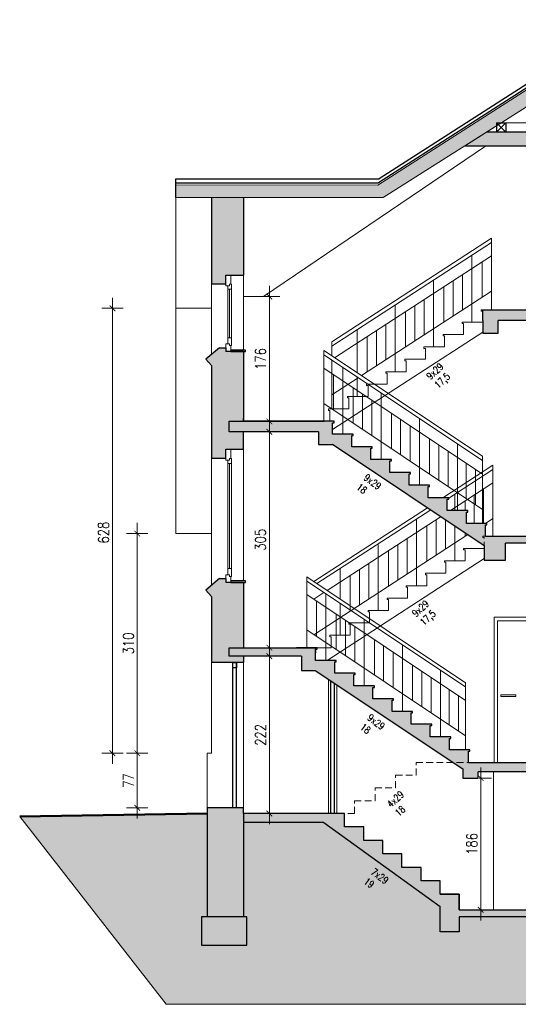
# Model space of a CAD drawing. Header units: millimetres. Extents: x 284606 to 569416, y -192995 to -95103.
# Tile 65 of 178: x 290999 to 291703, y -102430 to -101040. Entities that reach past the tile are written whole.
import ezdxf
from ezdxf.lldxf.tags import DXFTag

# ---------------------------------------------------------------- set-up
doc = ezdxf.new("R2010")
doc.units = ezdxf.units.MM
doc.linetypes.add('HIDDEN', pattern=[9.525, 6.35, -3.175])
doc.layers.get('0').update_dxf_attribs({"lineweight": 0})
for name, color, linetype, lineweight in [('!STR_Konstrukcja 0.15', 140, 'Continuous', 15), ('!STR_Konstrukcja 0.20', 200, 'Continuous', 20), ('!STR_Konstrukcja 0.30', 64, 'Continuous', 30), ('!STR_Konstrukcja 0.50', 72, 'Continuous', 50), ('!STR_Opisy 0.09', 8, 'Continuous', 9), ('!STR_Przerywana 0.09', 8, 'HIDDEN', 9), ('!STR_Stolarka okienna', 72, 'Continuous', 15), ('!STR_Wymiarowanie', 254, 'Continuous', 9), ('EKO Opisy 0.09', 8, 'Continuous', 9)]:
    doc.layers.add(name, color=color, linetype=linetype, lineweight=lineweight)
doc.layers.add('!STR_Kreskowanie ścian', color=7, linetype='Continuous', lineweight=5, true_color=0xa6a6a6)
doc.layers.add('EKO Wyposażenie', color=7, linetype='Continuous', lineweight=5, true_color=0x919191)
doc.layers.add('!STR_Obrysy pomieszczeń', color=215, linetype='Continuous', lineweight=9, plot=False)
doc.styles.add('EKO 1-10', font='romans.shx', dxfattribs={"width": 0.8, "height": 15})
doc.styles.add('EKO 1-5', font='romans.shx', dxfattribs={"width": 0.8, "height": 10})
tags = doc.linetypes.add('DASH', pattern=[15, 10, -5]).pattern_tags.tags
tags[6:7] = [DXFTag(74, 4), DXFTag(75, 0), DXFTag(340, '0'), DXFTag(46, 0.0), DXFTag(50, 0.0), DXFTag(44, 0.0), DXFTag(45, 0.0)]
tags[4:5] = [DXFTag(74, 4), DXFTag(75, 0), DXFTag(340, '0'), DXFTag(46, 0.0), DXFTag(50, 0.0), DXFTag(44, 0.0), DXFTag(45, 0.0)]
doc.dimstyles.new('EKO wymiar 1-10', dxfattribs={"dimtxt": 15, "dimasz": 8, "dimexe": 15, "dimexo": 15, "dimgap": 5, "dimtad": 1, "dimdec": 0, "dimtxsty": 'EKO 1-10', "dimblk": 'ARCHTICK', "dimcen": 10, "dimdle": 15, "dimclrd": 256, "dimclre": 256, "dimclrt": 256, "dimazin": 2, "dimtfac": 1, "dimtdec": 0, "dimtmove": 2, "dimatfit": 3, "dimldrblk": 'ARCHTICK', "dimfxl": 15, "dimfxlon": 1, "dimlwd": -1, "dimlwe": -1, "dimarcsym": 0})

# ---------------------------------------------------------------- blocks, each defined once
blk = doc.blocks.new('_ArchTick')
at = {"color": 0, "linetype": 'ByBlock', "const_width": 0.15}
blk.add_lwpolyline([(-0.5, -0.5), (0.5, 0.5)], dxfattribs=at)
blk = doc.blocks.new('*D384')
at = {"layer": '!STR_Wymiarowanie', "ltscale": 1.5, "transparency": 16777216}
for p, q in [((291351.4, -101923.9), (291351.4, -102175.8)), ((291362.2, -101938.9), (291336.4, -101938.9)), ((291362.2, -102160.8), (291336.4, -102160.8))]:
    blk.add_line(p, q, dxfattribs=at)
at = {"layer": 'Defpoints', "color": 0, "ltscale": 1.5, "transparency": 16777216}
for p in [(291377.2, -101938.9), (291351.4, -102160.8), (291377.2, -102160.8)]:
    blk.add_point(p, dxfattribs=at)
at = {"layer": '!STR_Wymiarowanie', "ltscale": 1.5, "transparency": 16777216, "xscale": 8, "yscale": 8, "zscale": 8}
for p, rotation in [((291351.4, -101938.9), 90), ((291351.4, -102160.8), 270)]:
    blk.add_blockref('_ArchTick', p, dxfattribs=dict(at, rotation=rotation))
at = {"layer": '!STR_Wymiarowanie', "ltscale": 1.5, "transparency": 16777216, "insert": (291338.9, -102049.8), "char_height": 15, "attachment_point": 5, "rotation": 90, "style": 'EKO 1-10'}
blk.add_mtext('222', dxfattribs=at)
blk = doc.blocks.new('*D388')
at = {"layer": '!STR_Wymiarowanie', "ltscale": 1.5, "transparency": 16777216}
for p, q in [((291351.4, -101416.3), (291351.4, -101622.3)), ((291366.4, -101431.3), (291336.4, -101431.3)), ((291366.4, -101607.3), (291336.4, -101607.3))]:
    blk.add_line(p, q, dxfattribs=at)
at = {"layer": 'Defpoints', "color": 0, "ltscale": 1.5, "transparency": 16777216}
for p in [(291385.3, -101431.3), (291351.4, -101607.3), (291385.3, -101607.3)]:
    blk.add_point(p, dxfattribs=at)
at = {"layer": '!STR_Wymiarowanie', "ltscale": 1.5, "transparency": 16777216, "xscale": 8, "yscale": 8, "zscale": 8}
for p, rotation in [((291351.4, -101431.3), 90), ((291351.4, -101607.3), 270)]:
    blk.add_blockref('_ArchTick', p, dxfattribs=dict(at, rotation=rotation))
at = {"layer": '!STR_Wymiarowanie', "ltscale": 1.5, "transparency": 16777216, "insert": (291338.9, -101519.3), "char_height": 15, "attachment_point": 5, "rotation": 90, "style": 'EKO 1-10'}
blk.add_mtext('176', dxfattribs=at)
blk = doc.blocks.new('*D389')
at = {"layer": '!STR_Wymiarowanie', "ltscale": 1.5, "transparency": 16777216}
for p, q in [((291164.8, -102090.8), (291164.8, -101750.8)), ((291179.8, -101765.8), (291149.8, -101765.8)), ((291179.8, -102075.8), (291149.8, -102075.8))]:
    blk.add_line(p, q, dxfattribs=at)
at = {"layer": 'Defpoints', "color": 0, "ltscale": 1.5, "transparency": 16777216}
for p in [(291164.8, -101765.8), (291219.3, -101765.8), (291266.7, -102075.8)]:
    blk.add_point(p, dxfattribs=at)
at = {"layer": '!STR_Wymiarowanie', "ltscale": 1.5, "transparency": 16777216, "xscale": 8, "yscale": 8, "zscale": 8}
for p, rotation in [((291164.8, -101765.8), 90), ((291164.8, -102075.8), 270)]:
    blk.add_blockref('_ArchTick', p, dxfattribs=dict(at, rotation=rotation))
at = {"layer": '!STR_Wymiarowanie', "ltscale": 1.5, "transparency": 16777216, "insert": (291152.3, -101920.8), "char_height": 15, "attachment_point": 5, "rotation": 90, "style": 'EKO 1-10'}
blk.add_mtext('310', dxfattribs=at)
blk = doc.blocks.new('*D390')
at = {"layer": '!STR_Wymiarowanie', "ltscale": 1.5, "transparency": 16777216}
for p, q in [((291129.7, -102090.8), (291129.7, -101432.8)), ((291144.7, -101447.8), (291114.7, -101447.8)), ((291144.7, -102075.8), (291114.7, -102075.8))]:
    blk.add_line(p, q, dxfattribs=at)
at = {"layer": 'Defpoints', "color": 0, "ltscale": 1.5, "transparency": 16777216}
for p in [(291129.7, -101447.8), (291219.3, -101447.8), (291269.7, -102075.8)]:
    blk.add_point(p, dxfattribs=at)
at = {"layer": '!STR_Wymiarowanie', "ltscale": 1.5, "transparency": 16777216, "xscale": 8, "yscale": 8, "zscale": 8}
for p, rotation in [((291129.7, -101447.8), 90), ((291129.7, -102075.8), 270)]:
    blk.add_blockref('_ArchTick', p, dxfattribs=dict(at, rotation=rotation))
at = {"layer": '!STR_Wymiarowanie', "ltscale": 1.5, "transparency": 16777216, "insert": (291117.2, -101764.3), "char_height": 15, "attachment_point": 5, "rotation": 90, "style": 'EKO 1-10'}
blk.add_mtext('628', dxfattribs=at)
blk = doc.blocks.new('*D391')
at = {"layer": '!STR_Wymiarowanie', "ltscale": 1.5, "transparency": 16777216}
for p, q in [((291164.8, -102060.8), (291164.8, -102167.8)), ((291179.8, -102075.8), (291149.8, -102075.8)), ((291179.8, -102152.8), (291149.8, -102152.8))]:
    blk.add_line(p, q, dxfattribs=at)
at = {"layer": 'Defpoints', "color": 0, "ltscale": 1.5, "transparency": 16777216}
for p in [(291263.7, -102075.8), (291164.8, -102152.8), (291265.1, -102152.8)]:
    blk.add_point(p, dxfattribs=at)
at = {"layer": '!STR_Wymiarowanie', "ltscale": 1.5, "transparency": 16777216, "xscale": 8, "yscale": 8, "zscale": 8}
for p, rotation in [((291164.8, -102075.8), 90), ((291164.8, -102152.8), 270)]:
    blk.add_blockref('_ArchTick', p, dxfattribs=dict(at, rotation=rotation))
at = {"layer": '!STR_Wymiarowanie', "ltscale": 1.5, "transparency": 16777216, "insert": (291152.3, -102114.3), "char_height": 15, "attachment_point": 5, "rotation": 90, "style": 'EKO 1-10'}
blk.add_mtext('77', dxfattribs=at)
blk = doc.blocks.new('*D570')
at = {"layer": '!STR_Wymiarowanie', "ltscale": 1.5, "transparency": 16777216}
for p, q in [((291351.4, -101941.8), (291351.4, -101607.3)), ((291351.4, -101622.3), (291336.4, -101622.3)), ((291351.4, -101926.8), (291336.4, -101926.8))]:
    blk.add_line(p, q, dxfattribs=at)
at = {"layer": 'Defpoints', "color": 0, "ltscale": 1.5, "transparency": 16777216}
for p in [(291351.4, -101622.3), (291357.7, -101622.3), (291355.7, -101926.8)]:
    blk.add_point(p, dxfattribs=at)
at = {"layer": '!STR_Wymiarowanie', "ltscale": 1.5, "transparency": 16777216, "xscale": 8, "yscale": 8, "zscale": 8}
for p, rotation in [((291351.4, -101622.3), 90), ((291351.4, -101926.8), 270)]:
    blk.add_blockref('_ArchTick', p, dxfattribs=dict(at, rotation=rotation))
at = {"layer": '!STR_Wymiarowanie', "ltscale": 1.5, "transparency": 16777216, "insert": (291338.9, -101774.5), "char_height": 15, "attachment_point": 5, "rotation": 90, "style": 'EKO 1-10'}
blk.add_mtext('305', dxfattribs=at)
blk = doc.blocks.new('*D623')
at = {"layer": '!STR_Obrysy pomieszczeń', "ltscale": 1.5, "transparency": 16777216}
for p, q in [((291649.9, -102095.8), (291649.9, -102311.8)), ((291647.7, -102110.8), (291664.9, -102110.8)), ((291634.9, -102296.8), (291664.9, -102296.8))]:
    blk.add_line(p, q, dxfattribs=at)
at = {"layer": 'Defpoints', "color": 0, "linetype": 'DASH', "ltscale": 1.5, "transparency": 16777216}
for p in [(291632.7, -102110.8), (291619.6, -102296.8), (291649.9, -102296.8)]:
    blk.add_point(p, dxfattribs=at)
at = {"layer": '!STR_Obrysy pomieszczeń', "linetype": 'DASH', "ltscale": 1.5, "transparency": 16777216, "xscale": 8, "yscale": 8, "zscale": 8}
for p, rotation in [((291649.9, -102110.8), 90), ((291649.9, -102296.8), 270)]:
    blk.add_blockref('_ArchTick', p, dxfattribs=dict(at, rotation=rotation))
at = {"layer": '!STR_Obrysy pomieszczeń', "linetype": 'DASH', "ltscale": 1.5, "transparency": 16777216, "insert": (291637.4, -102203.8), "char_height": 15, "attachment_point": 5, "rotation": 90, "style": 'EKO 1-10'}
blk.add_mtext('186', dxfattribs=at)
blk = doc.blocks.new('barierki schody')
at = {"layer": '!STR_Konstrukcja 0.15', "ltscale": 0.7}
for p, q in [((-204.5, 581.5), (19.6, 432.1)), ((-204.5, 575.5), (19.6, 426.1)), ((-204.5, 556.5), (19.6, 407.1)), ((-190.7, 547.3), (-190.7, 497.3)), ((-163, 528.9), (-163, 478.9)), ((-149.9, 520.1), (-149.9, 470.1)), ((-204.5, 506.5), (19.6, 357.1)), ((-136.7, 511.3), (-136.7, 461.3)), ((-109, 492.9), (-109, 442.9)), ((-95.9, 484.1), (-95.9, 434.1)), ((-82.7, 475.3), (-82.7, 425.3)), ((-55, 456.9), (-55, 406.9)), ((-41.9, 448.1), (-41.9, 398.1)), ((-28.7, 439.3), (-28.7, 389.3)), ((-3.5, 422.5), (-3.5, 372.5)), ((9.6, 413.7), (9.6, 363.7)), ((-228.5, 262), (-4.4, 112.6)), ((-228.5, 256), (-4.4, 106.6)), ((-228.5, 237), (-4.4, 87.6)), ((-214.7, 227.8), (-214.7, 177.8)), ((-187, 209.4), (-187, 159.4)), ((-173.9, 200.6), (-173.9, 150.6)), ((-228.5, 187), (-4.4, 37.6)), ((-160.7, 191.8), (-160.7, 141.8)), ((-133, 173.4), (-133, 123.4)), ((-119.9, 164.6), (-119.9, 114.6)), ((-106.7, 155.8), (-106.7, 105.8)), ((-79, 137.4), (-79, 87.4)), ((-65.9, 128.6), (-65.9, 78.6)), ((-52.7, 119.8), (-52.7, 69.8)), ((-27.5, 103), (-27.5, 53)), ((-14.4, 94.2), (-14.4, 44.2))]:
    blk.add_line(p, q, dxfattribs=at)
for points in [[(-204.5, 481.5), (-204.5, 581.5)], [(-177.5, 463.5), (-177.5, 557.5)], [(-123.5, 427.5), (-123.5, 521.5)], [(-69.5, 391.5), (-69.5, 485.5)], [(-15.5, 355.5), (-15.5, 449.5)], [(19.6, 337.5), (19.6, 432.1)], [(-228.5, 162), (-228.5, 262)], [(-201.5, 144), (-201.5, 238)], [(-147.5, 108), (-147.5, 202)], [(-93.5, 72), (-93.5, 166)], [(-39.5, 36), (-39.5, 130)], [(-4.4, 18), (-4.4, 112.6)]]:
    blk.add_lwpolyline(points, dxfattribs=at)
at = {"layer": 'EKO Wyposażenie'}
for p, q in [((-193.3, 593.8), (32.5, 740.1)), ((-193.3, 587.8), (32.5, 734.1)), ((-189.3, 571.3), (32.5, 715.1)), ((19, 706.3), (19, 656.3)), ((-8.7, 688.4), (-8.7, 638.4)), ((-35, 671.3), (-35, 621.3)), ((-21.9, 679.8), (-21.9, 629.8)), ((-151.2, 546), (32.5, 665.1)), ((-62.7, 653.4), (-62.7, 603.4)), ((-75.9, 644.8), (-75.9, 594.8)), ((-89, 636.3), (-89, 586.3)), ((-116.7, 618.4), (-116.7, 568.4)), ((-143, 601.3), (-143, 551.3)), ((-129.9, 609.8), (-129.9, 559.8)), ((-193.8, 568.4), (-193.3, 568.8)), ((-193.3, 518.8), (-155.8, 543)), ((-36.5, 373.5), (34.5, 419.5)), ((-28, 373), (34.5, 413.5)), ((-25.7, 355.5), (34.5, 394.5)), ((8.1, 377.4), (8.1, 337.5)), ((21.3, 386), (21.3, 337.5)), ((-5, 368.9), (-5, 355.5)), ((-218.6, 255.4), (-57.8, 359.6)), ((-214.1, 252.4), (-53.3, 356.6)), ((-199.6, 242.8), (-38.8, 347)), ((-59, 333.9), (-59, 283.9)), ((-45.9, 342.4), (-45.9, 292.4)), ((-32.7, 342.9), (-32.7, 301)), ((23.7, 337.5), (34.5, 344.5)), ((-218.6, 180.4), (-0.8, 321.6)), ((-5, 324.4), (-5, 318.9)), ((-99.9, 307.4), (-99.9, 257.4)), ((-86.7, 316), (-86.7, 266)), ((-113, 298.9), (-113, 248.9)), ((-140.7, 281), (-140.7, 231)), ((-153.9, 272.4), (-153.9, 222.4)), ((-167, 263.9), (-167, 213.9)), ((-218.6, 230.4), (-204.2, 239.8))]:
    blk.add_line(p, q, dxfattribs=at)
for points in [[(32.5, 639), (32.5, 740.1)], [(4.5, 621.9), (4.5, 715.9)], [(-49.5, 586.9), (-49.5, 680.9)], [(-103.5, 551.9), (-103.5, 645.9)], [(-157.5, 550.2), (-157.5, 610.9)], [(-193.3, 574), (-193.3, 593.8)], [(-193.3, 499), (-193.3, 568)], [(-157.5, 516.9), (-157.5, 544.2)], [(34.5, 319.5), (34.5, 419.5)], [(-19.5, 355.5), (-19.5, 378.5)], [(-73.5, 249.5), (-73.5, 343.5)], [(-19.5, 284.5), (-19.5, 334.1)], [(-127.5, 214.5), (-127.5, 308.5)], [(-181.5, 230.7), (-181.5, 273.5)], [(-181.5, 179.5), (-181.5, 224.7)]]:
    blk.add_lwpolyline(points, dxfattribs=at)

msp = doc.modelspace()

# ---------------------------------------------------------------- hatches: boundary and pattern name
at = {"layer": '!STR_Kreskowanie ścian', "ltscale": 1.5}
h = msp.add_hatch(color=256, dxfattribs=at)
h.dxf.hatch_style = 1
h.paths.add_polyline_path([(291672.2, -101190.2), (291672.2, -101186.1), (291678.7, -101186.1), (291856.3, -101073.6), (291856.3, -101048.8), (291504.5, -101273.8), (291219.3, -101273.4), (291219.3, -101291.3), (291512.3, -101291.3)])
h.paths.add_polyline_path([(291856.3, -101048.8), (291856.3, -101073.6), (292034, -101186.1), (292040.5, -101186.1), (292040.5, -101190.2), (292135.5, -101250.3), (292496, -101250.3), (292496, -101232.3), (292143.3, -101232.3)])
at = {"layer": 'EKO Opisy 0.09', "ltscale": 4, "true_color": 0xa3a3a3}
h = msp.add_hatch(color=253, dxfattribs=at)
h.paths.add_polyline_path([(291319.3, -102306.8), (291255.7, -102306.8), (291255.7, -102346.8), (291319.3, -102346.8)])
h.paths.add_polyline_path([(291314.7, -102160.8), (291314.7, -102152.8), (291263.7, -102152.8), (291263.7, -102160.8), (291263.7, -102306.8), (291314.7, -102306.8)])
h.paths.add_polyline_path([(291457.6, -102160.8), (291430.6, -102160.8), (291314.7, -102160.8), (291314.7, -102173.3), (291428.1, -102173.3), (291592.6, -102292.1), (291592.6, -102327.8), (291619.6, -102327.8), (291619.6, -102306.8), (291619.6, -102291.8), (291619.6, -102274.8), (291592.6, -102274.8), (291592.6, -102255.8), (291565.6, -102255.8), (291565.6, -102236.8), (291538.6, -102236.8), (291538.6, -102217.8), (291511.6, -102217.8), (291511.6, -102198.8), (291484.6, -102198.8), (291484.6, -102179.8), (291457.6, -102179.8)])
h.paths.add_polyline_path([(291443.7, -101946.8), (291445.7, -101946.8), (291445.7, -101944.8), (291416.7, -101944.8), (291416.7, -101938.9), (291416.7, -101928.8), (291416.7, -101926.8), (291389.7, -101926.8), (291294.7, -101926.8), (291294.7, -101938.9), (291396.7, -101938.9), (291396.7, -101958.9), (291416.3, -101958.9), (291611, -102088.8), (291632.7, -102088.8), (291632.7, -102072.8), (291634.7, -102072.8), (291634.7, -102070.8), (291605.7, -102070.8), (291605.7, -102054.8), (291607.7, -102054.8), (291607.7, -102052.8), (291578.7, -102052.8), (291578.7, -102036.8), (291580.7, -102036.8), (291580.7, -102034.8), (291551.7, -102034.8), (291551.7, -102018.8), (291553.7, -102018.8), (291553.7, -102016.8), (291524.7, -102016.8), (291524.7, -102000.8), (291526.7, -102000.8), (291526.7, -101998.8), (291497.7, -101998.8), (291497.7, -101982.8), (291499.7, -101982.8), (291499.7, -101980.8), (291470.7, -101980.8), (291470.7, -101964.8), (291472.7, -101964.8), (291472.7, -101962.8), (291443.7, -101962.8)])
h.paths.add_polyline_path([(291314.7, -101834.6), (291296.8, -101834.6), (291289.8, -101834.6), (291289.8, -101829.2), (291280.9, -101829.2), (291261.9, -101845.5), (291269.7, -101854.6), (291269.7, -101947.8), (291314.7, -101947.8), (291314.7, -101938.9), (291294.7, -101938.9), (291294.7, -101926.8), (291314.7, -101926.8)])
h.paths.add_polyline_path([(291314.7, -101622.3), (291294.7, -101622.3), (291294.7, -101607.3), (291314.7, -101607.3), (291314.7, -101602.9), (291314.7, -101508.8), (291296.8, -101508.8), (291289.8, -101508.8), (291289.8, -101503.4), (291280.9, -101503.4), (291261.9, -101519.6), (291269.7, -101528.7), (291269.7, -101659.1), (291289.8, -101659.1), (291289.8, -101646.6), (291312.7, -101646.6), (291314.7, -101646.6)])
h.paths.add_polyline_path([(291440.7, -101609.3), (291442.7, -101609.3), (291442.7, -101607.3), (291413.7, -101607.3), (291294.7, -101607.3), (291294.7, -101622.3), (291420.7, -101622.3), (291420.7, -101640.2), (291440.7, -101640.2), (291440.7, -101639.7), (291654.7, -101782.4), (291654.7, -101771.3), (291652.7, -101771.3), (291652.7, -101769.3), (291656.7, -101769.3), (291656.7, -101753.3), (291658.7, -101753.3), (291658.7, -101751.3), (291629.7, -101751.3), (291629.7, -101735.3), (291631.7, -101735.3), (291631.7, -101733.3), (291602.7, -101733.3), (291602.7, -101717.3), (291604.7, -101717.3), (291604.7, -101715.3), (291575.7, -101715.3), (291575.7, -101699.3), (291577.7, -101699.3), (291577.7, -101697.3), (291548.7, -101697.3), (291548.7, -101681.3), (291550.7, -101681.3), (291550.7, -101679.3), (291521.7, -101679.3), (291521.7, -101663.3), (291523.7, -101663.3), (291523.7, -101661.3), (291494.7, -101661.3), (291494.7, -101645.3), (291496.7, -101645.3), (291496.7, -101643.3), (291467.7, -101643.3), (291467.7, -101627.3), (291469.7, -101627.3), (291469.7, -101625.3), (291440.7, -101625.3), (291440.7, -101624.2)])
h.paths.add_polyline_path([(291684.7, -101779.3), (291856.7, -101779.3), (291856.7, -101769.3), (291656.7, -101769.3), (291652.7, -101769.3), (291652.7, -101771.3), (291654.7, -101771.3), (291654.7, -101786.8), (291654.7, -101803.3), (291684.7, -101803.3)])
h.paths.add_polyline_path([(291314.7, -101291.3), (291269.7, -101291.3), (291269.7, -101413.3), (291289.8, -101413.3), (291289.8, -101400.8), (291312.7, -101400.8), (291314.7, -101400.8)])
h.paths.add_polyline_path([(291856.7, -101449.8), (291652.7, -101449.8), (291652.7, -101464.9), (291652.7, -101482.9), (291674.7, -101482.9), (291674.7, -101464.9), (291856.7, -101464.9)])
h.paths.add_polyline_path([(291856.7, -101199.1), (291685.2, -101199.1), (291672.2, -101199.1), (291658.4, -101198.9), (291626.8, -101218.9), (291856.7, -101218.9)])
h.paths.add_polyline_path([(291868.3, -101199.1), (291856.7, -101199.1), (291856.7, -101218.9), (291836.7, -101218.9), (291836.7, -101277.8), (291868.3, -101277.8)])
h.paths.add_polyline_path([(291868.3, -101469.8), (291859.3, -101469.8), (291859.3, -101449.8), (291868.3, -101449.8), (291868.3, -101277.8), (291852.2, -101277.8), (291852.2, -101285.3), (291852.2, -101449.8), (291856.7, -101449.8), (291856.7, -101464.9), (291836.7, -101464.9), (291836.7, -101769.3), (291856.7, -101769.3), (291856.7, -101779.3), (291836.7, -101779.3), (291836.7, -102088.8), (291856.7, -102088.8), (291856.7, -102101.9), (291836.7, -102101.9), (291836.7, -102123.8), (291879.3, -102123.8), (291879.3, -102106.9), (291859.3, -102106.9), (291859.3, -102088.8), (291879.3, -102088.8), (291879.3, -101789.3), (291859.3, -101789.3), (291859.3, -101769.3), (291868.3, -101769.3)])
h.paths.add_polyline_path([(291856.7, -102088.8), (291632.7, -102088.8), (291611, -102088.8), (291624.8, -102097.9), (291624.8, -102110.8), (291646.4, -102110.8), (291646.4, -102101.9), (291856.7, -102101.9)])
h.paths.add_polyline_path([(292460.3, -102306.8), (292397.2, -102306.8), (292397.2, -102318.8), (292397.2, -102346.8), (292460.3, -102346.8)])
h.paths.add_polyline_path([(292452.3, -102172.8), (292426.2, -102172.8), (292425.4, -102175.6), (292418.4, -102175.6), (292401.3, -102198.1), (292401.3, -102306.8), (292452.3, -102306.8)])
h.paths.add_polyline_path([(292452.3, -102075.8), (292446.3, -102075.8), (292446.3, -102032.3), (292454.1, -102023.1), (292435.1, -102006.9), (292426.2, -102006.9), (292426.2, -102012.3), (292419.2, -102012.3), (292411.6, -102012.3), (292411.6, -102088.8), (292421.3, -102088.8), (292421.3, -102106.9), (292401.3, -102106.9), (292410.3, -102106.9), (292426.2, -102106.9), (292426.2, -102115.1), (292452.3, -102115.1)])
h.paths.add_polyline_path([(292421.3, -102088.8), (292167.3, -102088.8), (292167.3, -102106.9), (292401.3, -102106.9), (292421.3, -102106.9)])
h.paths.add_polyline_path([(292167.3, -102088.8), (291859.3, -102088.8), (291859.3, -102106.9), (292167.3, -102106.9)])
h.paths.add_polyline_path([(292446.3, -101712.8), (292454.1, -101703.6), (292435.1, -101687.4), (292426.2, -101687.4), (292426.2, -101692.8), (292411.6, -101692.8), (292411.6, -101769.3), (292421.3, -101769.3), (292421.3, -101789.3), (292401.3, -101789.3), (292401.3, -101828.6), (292410.3, -101828.6), (292426.2, -101828.6), (292426.2, -101836.8), (292446.3, -101836.8)])
h.paths.add_polyline_path([(292421.3, -101769.3), (291859.3, -101769.3), (291859.3, -101789.3), (292421.3, -101789.3)])
h.paths.add_polyline_path([(292054.3, -101789.3), (292042.3, -101789.3), (292042.3, -102088.8), (292054.3, -102088.8)])
h.paths.add_polyline_path([(292446.3, -101250.3), (292421.3, -101250.3), (292421.3, -101449.8), (292421.3, -101469.8), (292401.3, -101469.8), (292401.3, -101517.3), (292410.3, -101517.3), (292426.2, -101517.3), (292446.3, -101517.3)])
h.paths.add_polyline_path([(292421.3, -101449.8), (292165.7, -101449.8), (292165.7, -101469.8), (292421.3, -101469.8)])
h.paths.add_polyline_path([(292165.7, -101449.8), (291859.3, -101449.8), (291859.3, -101469.8), (292165.7, -101469.8)])
at = {"layer": 'EKO Opisy 0.09', "ltscale": 4}
h = msp.add_hatch(dxfattribs=at)
h.set_pattern_fill('EARTH', color=256, scale=3, angle=-45, style=0)
h.paths.add_polyline_path([(291592.6, -102292.1), (291428.1, -102173.3), (291314.7, -102173.3), (291314.7, -102306.8), (291319.6, -102306.8), (291319.6, -102346.8), (291255.7, -102346.8), (291255.7, -102306.8), (291263.7, -102306.8), (291263.7, -102160.8), (290998.8, -102164.9), (291205.5, -102430.1), (292481.6, -102430.1), (292591.3, -102177.4), (292452.3, -102169.4), (292452.3, -102170.2), (292452.3, -102306.8), (292460.3, -102306.8), (292460.3, -102346.8), (292396.7, -102346.8), (292396.7, -102306.8), (291887.3, -102306.8), (291887.3, -102346.8), (291828.7, -102346.8), (291828.7, -102306.8), (291619.6, -102306.8), (291619.6, -102327.8), (291592.6, -102327.8)])
h.paths.add_polyline_path([(291480.3, -102259), (291505.5, -102278.1), (291524.6, -102252.8), (291499.3, -102233.7)], flags=24)
at = {"layer": 'EKO Opisy 0.09', "ltscale": 4, "true_color": 0xa3a3a3}
h = msp.add_hatch(color=253, dxfattribs=at)
h.paths.add_polyline_path([(291836.7, -102296.8), (291619.6, -102296.8), (291619.6, -102274.8), (291592.6, -102274.8), (291592.6, -102255.8), (291565.6, -102255.8), (291565.6, -102236.8), (291538.6, -102236.8), (291538.6, -102217.8), (291511.6, -102217.8), (291511.6, -102198.8), (291484.6, -102198.8), (291484.6, -102179.8), (291457.6, -102179.8), (291457.6, -102160.8), (291430.6, -102160.8), (291314.7, -102160.8), (291314.7, -102173.3), (291428.1, -102173.3), (291592.6, -102292.1), (291592.6, -102327.8), (291619.6, -102327.8), (291619.6, -102306.8), (291836.7, -102306.8)])
h.paths.add_polyline_path([(291879.3, -102286.8), (291836.7, -102286.8), (291836.7, -102306.8), (291879.3, -102306.8)])
h.paths.add_polyline_path([(291887.3, -102306.8), (291879.3, -102306.8), (291836.7, -102306.8), (291828.7, -102306.8), (291828.7, -102346.8), (291887.3, -102346.8)])
h.paths.add_polyline_path([(292401.3, -102291.8), (291879.3, -102291.8), (291879.3, -102306.8), (292401.3, -102306.8)])

# ---------------------------------------------------------------- linework, layer by layer
at = {"layer": '!STR_Konstrukcja 0.15', "ltscale": 0.7}
for p, q in [((291343.1, -101431.3), (291656.7, -101218.9)), ((291219.3, -101265.1), (291219.3, -101765.8)), ((291269.7, -101413.3), (291269.7, -101513)), ((291314.7, -101506.8), (291314.7, -101400.8)), ((291314.7, -101431.3), (291343.1, -101431.3)), ((291269.7, -101447.8), (291219.3, -101447.8)), ((291440.7, -101619), (291652.7, -101481.6)), ((291314.7, -101832.6), (291314.7, -101646.6)), ((291269.7, -101659.1), (291269.7, -101838.8)), ((291269.7, -101765.8), (291219.3, -101765.8)), ((291433, -101944.8), (291654.7, -101801.1)), ((291438.7, -101926.8), (291418.7, -101926.8)), ((291269.7, -101947.8), (291269.7, -102075.8)), ((291314.7, -101947.8), (291314.7, -102160.8)), ((291434.7, -102160.8), (291434.7, -101971.2)), ((291446.7, -102160.8), (291446.7, -101979.2)), ((291667.7, -102296.8), (291667.7, -102102.8))]:
    msp.add_line(p, q, dxfattribs=at)
msp.add_lwpolyline([(291685.2, -101186.1), (292027.5, -101186.1), (292027.5, -101199.1), (291685.2, -101199.1)], close=True, dxfattribs=at)
for points in [[(291652.7, -101467.3), (291652.7, -101451.8), (291650.7, -101451.8), (291650.7, -101449.8), (291679.7, -101449.8)], [(291625.7, -101484.8), (291625.7, -101469.3), (291623.7, -101469.3), (291623.7, -101467.3), (291652.7, -101467.3)], [(291598.7, -101502.3), (291598.7, -101486.8), (291596.7, -101486.8), (291596.7, -101484.8), (291625.7, -101484.8)], [(291571.7, -101519.8), (291571.7, -101504.3), (291569.7, -101504.3), (291569.7, -101502.3), (291598.7, -101502.3)], [(291544.7, -101537.3), (291544.7, -101521.8), (291542.7, -101521.8), (291542.7, -101519.8), (291571.7, -101519.8)], [(291517.7, -101554.8), (291517.7, -101539.3), (291515.7, -101539.3), (291515.7, -101537.3), (291544.7, -101537.3)], [(291490.7, -101572.3), (291490.7, -101556.8), (291488.7, -101556.8), (291488.7, -101554.8), (291517.7, -101554.8)], [(291463.7, -101589.8), (291463.7, -101574.3), (291461.7, -101574.3), (291461.7, -101572.3), (291490.7, -101572.3)], [(291436.7, -101607.3), (291436.7, -101591.8), (291434.7, -101591.8), (291434.7, -101589.8), (291463.7, -101589.8)], [(291627.7, -101804.3), (291627.7, -101788.8), (291625.7, -101788.8), (291625.7, -101786.8), (291654.7, -101786.8)], [(291600.7, -101821.8), (291600.7, -101806.3), (291598.7, -101806.3), (291598.7, -101804.3), (291627.7, -101804.3)], [(291573.7, -101839.3), (291573.7, -101823.8), (291571.7, -101823.8), (291571.7, -101821.8), (291600.7, -101821.8)], [(291546.7, -101856.8), (291546.7, -101841.3), (291544.7, -101841.3), (291544.7, -101839.3), (291573.7, -101839.3)], [(291519.7, -101874.3), (291519.7, -101858.8), (291517.7, -101858.8), (291517.7, -101856.8), (291546.7, -101856.8)], [(291492.7, -101891.8), (291492.7, -101876.3), (291490.7, -101876.3), (291490.7, -101874.3), (291519.7, -101874.3)], [(291465.7, -101909.3), (291465.7, -101893.8), (291463.7, -101893.8), (291463.7, -101891.8), (291492.7, -101891.8)], [(291438.7, -101926.8), (291438.7, -101911.3), (291436.7, -101911.3), (291436.7, -101909.3), (291465.7, -101909.3)], [(291269.7, -102075.8), (291269.7, -101947.8)], [(291269.7, -102075.8), (291263.7, -102075.8), (291263.7, -102160.8)]]:
    msp.add_lwpolyline(points, dxfattribs=at)
at = {"layer": '!STR_Konstrukcja 0.20', "ltscale": 1.5}
for p, q in [((291856.3, -101048.8), (291504.5, -101273.8)), ((291856.3, -101073.6), (291626.8, -101218.9)), ((291678.7, -101186.1), (291512.3, -101291.3)), ((291219.3, -101273.4), (291504.5, -101273.8)), ((291219.3, -101291.3), (291512.3, -101291.3))]:
    msp.add_line(p, q, dxfattribs=at)
at = {"layer": '!STR_Konstrukcja 0.30', "ltscale": 1.5}
for p, q in [((291856.3, -101046), (291505.6, -101270.6)), ((291856.3, -101040.5), (291506.4, -101265.1)), ((291219.3, -101265.1), (291506.4, -101265.1)), ((291219.3, -101291.3), (291219.3, -101265.1)), ((291219.3, -101270.6), (291505.6, -101270.6)), ((291269.7, -101291.3), (291269.7, -101413.3)), ((291314.7, -101291.3), (291314.7, -101400.8)), ((291305.7, -101400.8), (291314.7, -101400.8)), ((291314.7, -101508.8), (291314.7, -101607.3)), ((291269.7, -101528.7), (291269.7, -101659.1)), ((291314.7, -101607.3), (291314.7, -101602.9)), ((291428.7, -101607.3), (291314.7, -101607.3)), ((291314.7, -101646.6), (291314.7, -101622.3)), ((291305.7, -101646.6), (291314.7, -101646.6)), ((291440.7, -101639.7), (291654.7, -101782.4)), ((291314.7, -101834.6), (291314.7, -101926.8)), ((291269.7, -101854.6), (291269.7, -101947.8)), ((291314.7, -101938.9), (291314.7, -101947.8)), ((291314.7, -101947.8), (291269.7, -101947.8)), ((291299.8, -102152.8), (291299.8, -101947.8)), ((291304.8, -102152.8), (291304.8, -101947.8)), ((291416.3, -101958.9), (291624.8, -102097.9)), ((291438.2, -102160.8), (291438.2, -101973.5)), ((291443.2, -102160.8), (291443.2, -101976.9)), ((291314.7, -102160.8), (291314.7, -102306.8)), ((291457.6, -102160.8), (291314.7, -102160.8)), ((291428.1, -102173.3), (291314.7, -102173.3)), ((291428.1, -102173.3), (291592.6, -102292.1))]:
    msp.add_line(p, q, dxfattribs=at)
for points in [[(291672.2, -101186.1), (291685.2, -101186.1), (291685.2, -101199.1), (291672.2, -101186.1), (291672.2, -101199.1), (291685.2, -101186.1), (291685.2, -101199.1), (291672.2, -101199.1)], [(291658.4, -101198.9), (291856.7, -101198.9), (291856.7, -101218.9), (291626.8, -101218.9)], [(291652.7, -101464.9), (291652.7, -101449.8), (291856.7, -101449.8), (291856.7, -101464.9), (291674.7, -101464.9)], [(291652.7, -101464.9), (291652.7, -101482.9), (291674.7, -101482.9), (291674.7, -101464.9)], [(291280.9, -101503.4), (291261.9, -101519.6), (291269.7, -101528.7)], [(291280.9, -101503.4), (291289.8, -101503.4), (291289.8, -101508.8)], [(291420.7, -101622.3), (291294.7, -101622.3), (291294.7, -101607.3), (291428.7, -101607.3)], [(291440.7, -101625.3), (291440.7, -101609.3), (291442.7, -101609.3), (291442.7, -101607.3), (291413.7, -101607.3)], [(291420.7, -101622.3), (291420.7, -101640.2), (291440.7, -101640.2), (291440.7, -101639.7)], [(291440.7, -101625.3), (291440.7, -101624.2)], [(291467.7, -101643.3), (291467.7, -101627.3), (291469.7, -101627.3), (291469.7, -101625.3), (291440.7, -101625.3)], [(291494.7, -101661.3), (291494.7, -101645.3), (291496.7, -101645.3), (291496.7, -101643.3), (291467.7, -101643.3)], [(291521.7, -101679.3), (291521.7, -101663.3), (291523.7, -101663.3), (291523.7, -101661.3), (291494.7, -101661.3)], [(291548.7, -101697.3), (291548.7, -101681.3), (291550.7, -101681.3), (291550.7, -101679.3), (291521.7, -101679.3)], [(291575.7, -101715.3), (291575.7, -101699.3), (291577.7, -101699.3), (291577.7, -101697.3), (291548.7, -101697.3)], [(291602.7, -101733.3), (291602.7, -101717.3), (291604.7, -101717.3), (291604.7, -101715.3), (291575.7, -101715.3)], [(291629.7, -101751.3), (291629.7, -101735.3), (291631.7, -101735.3), (291631.7, -101733.3), (291602.7, -101733.3)], [(291656.7, -101769.3), (291656.7, -101753.3), (291658.7, -101753.3), (291658.7, -101751.3), (291629.7, -101751.3)], [(291656.7, -101769.3), (291856.7, -101769.3), (291856.7, -101779.3), (291684.7, -101779.3)], [(291654.7, -101782.4), (291654.7, -101803.3), (291684.7, -101803.3), (291684.7, -101779.3)], [(291280.9, -101829.2), (291261.9, -101845.5), (291269.7, -101854.6)], [(291280.9, -101829.2), (291289.8, -101829.2), (291289.8, -101834.6)], [(291396.7, -101938.9), (291294.7, -101938.9), (291294.7, -101926.8), (291416.7, -101926.8), (291416.7, -101933.9)], [(291416.7, -101944.8), (291416.7, -101928.8), (291418.7, -101928.8), (291418.7, -101926.8), (291389.7, -101926.8)], [(291396.7, -101938.9), (291396.7, -101958.9), (291416.7, -101958.9)], [(291416.7, -101944.8), (291416.7, -101938.9)], [(291443.7, -101962.8), (291443.7, -101946.8), (291445.7, -101946.8), (291445.7, -101944.8), (291416.7, -101944.8)], [(291470.7, -101980.8), (291470.7, -101964.8), (291472.7, -101964.8), (291472.7, -101962.8), (291443.7, -101962.8)], [(291497.7, -101998.8), (291497.7, -101982.8), (291499.7, -101982.8), (291499.7, -101980.8), (291470.7, -101980.8)], [(291524.7, -102016.8), (291524.7, -102000.8), (291526.7, -102000.8), (291526.7, -101998.8), (291497.7, -101998.8)], [(291551.7, -102034.8), (291551.7, -102018.8), (291553.7, -102018.8), (291553.7, -102016.8), (291524.7, -102016.8)], [(291578.7, -102052.8), (291578.7, -102036.8), (291580.7, -102036.8), (291580.7, -102034.8), (291551.7, -102034.8)], [(291605.7, -102070.8), (291605.7, -102054.8), (291607.7, -102054.8), (291607.7, -102052.8), (291578.7, -102052.8)], [(291632.7, -102088.8), (291632.7, -102072.8), (291634.7, -102072.8), (291634.7, -102070.8), (291605.7, -102070.8)], [(291632.7, -102088.8), (291856.7, -102088.8), (291856.7, -102101.9), (291646.4, -102101.9)], [(291624.8, -102097.9), (291624.8, -102110.8), (291646.4, -102110.8), (291646.4, -102101.9)], [(291314.7, -102160.8), (291314.7, -102152.8), (291263.7, -102152.8), (291263.7, -102160.8)], [(291263.7, -102160.8), (291263.7, -102306.8)], [(291457.6, -102179.8), (291457.6, -102160.8), (291430.6, -102160.8)], [(291484.6, -102198.8), (291484.6, -102179.8), (291457.6, -102179.8)], [(291511.6, -102217.8), (291511.6, -102198.8), (291484.6, -102198.8)], [(291538.6, -102236.8), (291538.6, -102217.8), (291511.6, -102217.8)], [(291565.6, -102255.8), (291565.6, -102236.8), (291538.6, -102236.8)], [(291592.6, -102274.8), (291592.6, -102255.8), (291565.6, -102255.8)], [(291619.6, -102296.8), (291619.6, -102274.8), (291592.6, -102274.8)], [(291592.6, -102274.8), (291619.6, -102274.8), (291619.6, -102296.8)], [(291619.6, -102306.8), (291619.6, -102327.8), (291592.6, -102327.8), (291592.6, -102292.1)], [(291619.6, -102296.8), (291836.7, -102296.8), (291836.7, -102306.8), (291619.6, -102306.8)]]:
    msp.add_lwpolyline(points, dxfattribs=at)
at = {"layer": '!STR_Konstrukcja 0.30', "ltscale": 2}
for points in [[(291269.7, -101413.3), (291289.8, -101413.3), (291289.8, -101400.8), (291312.7, -101400.8)], [(291314.7, -101508.8), (291289.8, -101508.8), (291289.8, -101508.8)], [(291269.7, -101659.1), (291289.8, -101659.1), (291289.8, -101646.6), (291312.7, -101646.6)], [(291314.7, -101834.6), (291289.8, -101834.6), (291289.8, -101834.6)]]:
    msp.add_lwpolyline(points, dxfattribs=at)
at = {"layer": '!STR_Konstrukcja 0.30', "ltscale": 1.5}
for points in [[(291296.8, -101508.8), (291317.8, -101508.8), (291317.8, -101506.8), (291296.8, -101506.8)], [(291296.8, -101834.6), (291317.8, -101834.6), (291317.8, -101832.6), (291296.8, -101832.6)], [(291304.8, -101947.8), (291304.8, -101955.3), (291299.8, -101955.3), (291299.8, -101947.8)], [(291255.7, -102306.8), (291255.7, -102346.8), (291319.6, -102346.8), (291319.6, -102306.8)]]:
    msp.add_lwpolyline(points, close=True, dxfattribs=at)
at = {"layer": '!STR_Konstrukcja 0.50', "ltscale": 1.5}
msp.add_lwpolyline([(291263.7, -102160.8), (290998.8, -102164.9)], dxfattribs=at)
at = {"layer": '!STR_Przerywana 0.09', "ltscale": 1.5}
msp.add_line((291471.7, -102160.8), (291457.6, -102160.8), dxfattribs=at)
for points in [[(291654.7, -101786.8), (291654.7, -101771.3), (291652.7, -101771.3), (291652.7, -101769.3), (291681.7, -101769.3)], [(291558.7, -102106.8), (291558.7, -102088.8), (291632.7, -102088.8)], [(291529.7, -102124.8), (291529.7, -102106.8), (291558.7, -102106.8)], [(291500.7, -102142.8), (291500.7, -102124.8), (291529.7, -102124.8)], [(291471.7, -102160.8), (291471.7, -102142.8), (291500.7, -102142.8)]]:
    msp.add_lwpolyline(points, dxfattribs=at)
at = {"layer": '!STR_Stolarka okienna', "ltscale": 0.3}
for points in [[(291296.8, -101400.8), (291289.8, -101400.8), (291289.8, -101416.3), (291294.9, -101416.3), (291294.9, -101413.8), (291296.8, -101413.8), (291296.8, -101400.8)], [(291297.9, -101413.8), (291294.9, -101413.8), (291294.9, -101416.3), (291292.8, -101416.3), (291292.8, -101498), (291294.9, -101498), (291294.9, -101500.5), (291297.9, -101500.5), (291297.9, -101413.8)], [(291297.9, -101420.8), (291292.8, -101420.8)], [(291295.3, -101420.8), (291295.3, -101489.3)], [(291292.8, -101489.3), (291297.9, -101489.3)], [(291296.8, -101508.8), (291289.8, -101508.8), (291289.8, -101498), (291294.9, -101498), (291294.9, -101500.5), (291296.8, -101500.5), (291296.8, -101508.8)], [(291296.8, -101646.6), (291289.8, -101646.6), (291289.8, -101662.2), (291294.9, -101662.2), (291294.9, -101659.7), (291296.8, -101659.7), (291296.8, -101646.6)], [(291297.9, -101659.7), (291294.9, -101659.7), (291294.9, -101662.2), (291292.8, -101662.2), (291292.8, -101823.8), (291294.9, -101823.8), (291294.9, -101826.3), (291297.9, -101826.3), (291297.9, -101659.7)], [(291297.9, -101666.6), (291292.8, -101666.6)], [(291295.3, -101666.6), (291295.3, -101815.1)], [(291292.8, -101815.1), (291297.9, -101815.1)], [(291296.8, -101834.6), (291289.8, -101834.6), (291289.8, -101823.8), (291294.9, -101823.8), (291294.9, -101826.3), (291296.8, -101826.3), (291296.8, -101834.6)]]:
    msp.add_lwpolyline(points, dxfattribs=at)
for points in [[(291668.7, -101883.8), (291768.7, -101883.8), (291768.7, -102088.8), (291668.7, -102088.8)], [(291673.7, -101888.8), (291763.7, -101888.8), (291763.7, -102088.8), (291673.7, -102088.8)], [(291678.5, -101993.1), (291699.3, -101993.1), (291699.3, -101995.8), (291678.5, -101995.8)]]:
    msp.add_lwpolyline(points, close=True, dxfattribs=at)
at = {"layer": 'EKO Opisy 0.09', "ltscale": 4}
msp.add_lwpolyline([(290998.8, -102164.9), (291205.5, -102430.1), (292481.6, -102430.1), (292591.3, -102177.4)], dxfattribs=at)

# ---------------------------------------------------------------- block references
at = {"layer": '!STR_Wymiarowanie'}
msp.add_blockref('barierki schody', (291632.7, -102088.8), dxfattribs=at)

# ---------------------------------------------------------------- texts
at = {"layer": '!STR_Opisy 0.09', "ltscale": 2, "char_height": 10, "attachment_point": 7, "style": 'EKO 1-5'}
for s, insert, rotation in [('9x29\\P17,5', (291592.1, -101563.8), 42.544), ('9x29\\P18', (291473.5, -101702), 322.9169), ('9x29\\P17,5', (291571.8, -101898.6), 42.544), ('9x29\\P18', (291478.6, -102040.9), 322.9169), ('4x29\\P18', (291534.4, -102165.5), 42.544), ('7x29\\P19', (291483.8, -102258.5), 322.9169)]:
    msp.add_mtext_dynamic_manual_height_columns(s, width=22.033, gutter_width=12.5, heights=[0], dxfattribs=dict(at, insert=insert, rotation=rotation))

# ---------------------------------------------------------------- dimensions: what is measured, and where the dimension line sits
at = {"layer": '!STR_Obrysy pomieszczeń', "linetype": 'DASH', "ltscale": 1.5}
dim = msp.add_linear_dim(base=(291649.9, -102296.8), p1=(291632.7, -102110.8), p2=(291619.6, -102296.8), angle=90, dimstyle='EKO wymiar 1-10', dxfattribs=at)
dim.commit()
dim.dimension.update_dxf_attribs({"geometry": '*D623', "text_midpoint": (291637.4, -102203.8)})
at = {"layer": '!STR_Wymiarowanie', "ltscale": 1.5}
for base, p1, p2, picture, middle in [((291351.4, -101607.3), (291385.3, -101431.3), (291385.3, -101607.3), '*D388', (291338.9, -101519.3)), ((291351.4380845, -101622.2735066), (291355.6740257, -101926.7735066), (291357.6740257, -101622.2735066), '*D570', (291338.9380845, -101774.5235066)), ((291164.8, -101765.8), (291266.7, -102075.8), (291219.3, -101765.8), '*D389', (291152.3, -101920.8)), ((291351.4, -102160.8), (291377.2, -101938.9), (291377.2, -102160.8), '*D384', (291338.9, -102049.8)), ((291164.8, -102152.8), (291263.7, -102075.8), (291265.1, -102152.8), '*D391', (291152.3, -102114.3))]:
    dim = msp.add_linear_dim(base=base, p1=p1, p2=p2, angle=90, dimstyle='EKO wymiar 1-10', dxfattribs=at)
    dim.commit()
    dim.dimension.update_dxf_attribs({"geometry": picture, "text_midpoint": middle})
dim = msp.add_linear_dim(base=(291129.7, -101447.8), p1=(291269.7, -102075.8), p2=(291219.3, -101447.8), angle=90, dimstyle='EKO wymiar 1-10', dxfattribs=at)
dim.commit()
dim.dimension.update_dxf_attribs({"geometry": '*D390', "text_midpoint": (291117.2, -101764.3), "dimtype": 160})

doc.saveas('drawing.dxf')
